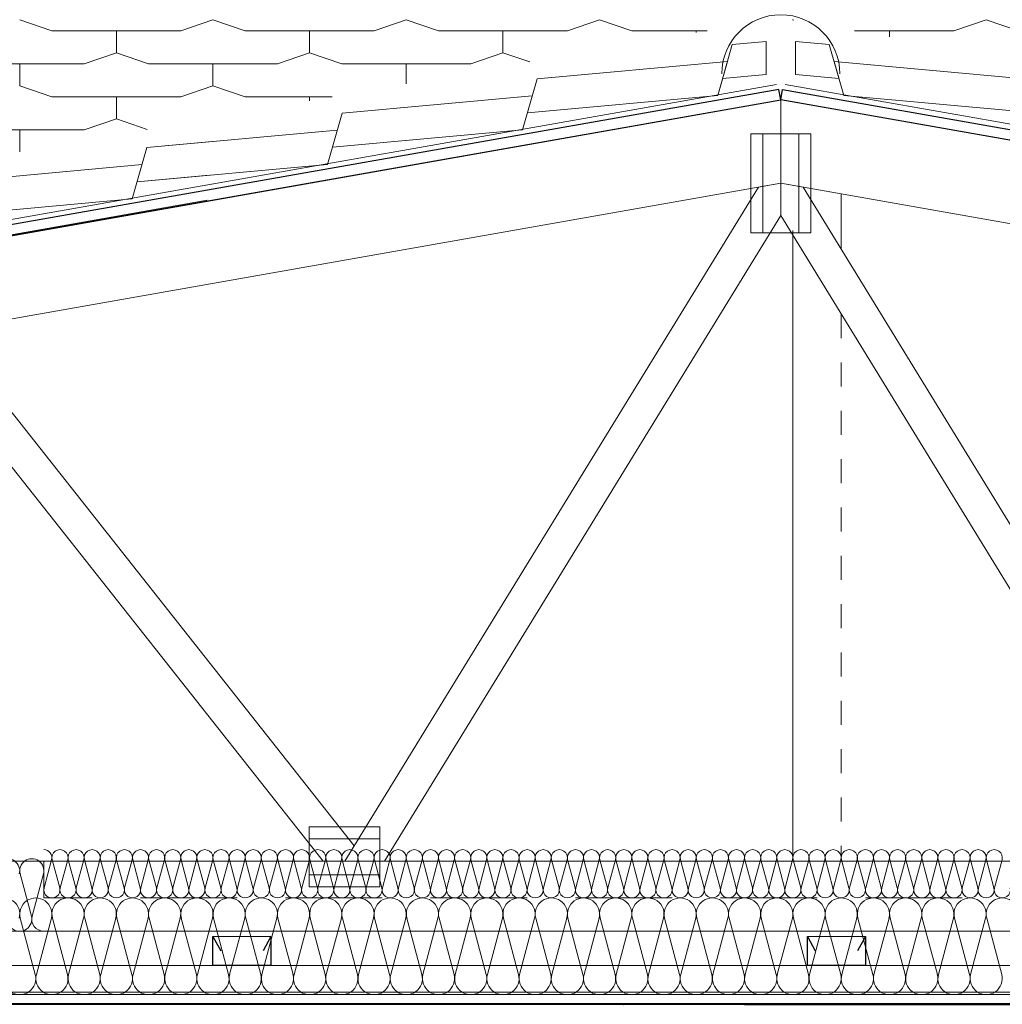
# Model space of a CAD drawing. Header units: centimetres. Extents: x -43488 to -10641, y 2063 to 22960.
# Tile 50 of 72: x -36827 to -36623, y 8683 to 8887. Entities that reach past the tile are written whole.
import ezdxf

# ---------------------------------------------------------------- set-up
doc = ezdxf.new("R2010")
doc.units = ezdxf.units.CM
doc.header["$MEASUREMENT"] = 0
doc.linetypes.add('!przerywana gęsta', pattern=[10, 5, -5])
doc.linetypes.add('Przerywana drobna', pattern=[30, 20, -10])
for name, color, linetype, lineweight, true_color in [('!kratownica_Nr_pióra__6', 7, 'Continuous', 18, 0x3fa3ff), ('@Dachy_Nr_pióra__8', 7, 'Continuous', 13, 0x42bda7), ('B05 wyposażenie wod-kan_Nr_pióra__5', 7, 'Continuous', 20, 0xfc3c2c), ('Dachy_Nr_pióra__6', 7, 'Continuous', 18, 0x3fa3ff), ('Meble i wyposażenie_Nr_pióra__94', 7, 'Continuous', 18, 0x9f9f9f), ('Ściany zewnętrzne_Nr_pióra__2', 7, 'Continuous', 40, 0x61c100), ('Ściany zewnętrzne_Nr_pióra__4', 7, 'Continuous', 25, 0x31fd59), ('Ściany zewnętrzne_Nr_pióra__5', 7, 'Continuous', 20, 0xfc3c2c), ('Ściany zewnętrzne_Nr_pióra__6', 7, 'Continuous', 18, 0x3fa3ff)]:
    doc.layers.add(name, color=color, linetype=linetype, lineweight=lineweight, true_color=true_color)
doc.layers.add('Ściany zewnętrzne_Nr_pióra__10', color=1, linetype='Continuous', lineweight=0)
doc.linetypes.add('izolacja 1_50', pattern='A,0,[1,Janisz._Ochraniew_DACH i KLIMA_V21.Shx,S=0.31746,R=0,X=0,Y=0],-40,0', length=40)

msp = doc.modelspace()

# ---------------------------------------------------------------- linework, layer by layer
at = {"layer": '!kratownica_Nr_pióra__6', "color": 161, "linetype": 'Continuous', "lineweight": 18, "true_color": 0x3fa3ff}
for p, q in [((-36675.41, 8863.48), (-36675.41, 8842.98)), ((-36663.01, 8863.48), (-36675.41, 8863.48)), ((-36672.93, 8863.48), (-36672.93, 8842.98)), ((-36665.49, 8842.98), (-36665.49, 8863.48)), ((-36663.01, 8842.98), (-36663.01, 8863.48)), ((-36675.41, 8842.98), (-36663.01, 8842.98)), ((-36752.21, 8720.05), (-36766.81, 8720.05)), ((-36766.81, 8720.05), (-36766.81, 8707.65)), ((-36752.21, 8707.65), (-36752.21, 8720.05)), ((-36752.21, 8717.57), (-36766.81, 8717.57)), ((-36766.81, 8710.13), (-36752.21, 8710.13)), ((-36766.81, 8707.65), (-36752.21, 8707.65))]:
    msp.add_line(p, q, dxfattribs=at)
for points in [[(-36887.19, 8832.06), (-36885.71, 8823.69), (-36884.24, 8815.31), (-36669.21, 8853.23), (-36669.21, 8861.86), (-36669.21, 8870.49)], [(-36669.21, 8870.49), (-36669.21, 8861.86), (-36669.21, 8853.23), (-36454.18, 8815.31), (-36452.7, 8823.69), (-36451.23, 8832.06)], [(-36669.21, 8846.54), (-36669.21, 8853.23), (-36673.81, 8852.42), (-36759.43, 8712.98), (-36755.32, 8712.98), (-36751.21, 8712.98)], [(-36664.6, 8852.42), (-36669.21, 8853.23), (-36669.21, 8846.54), (-36587.2, 8712.98), (-36583.1, 8712.98), (-36578.99, 8712.98)], [(-36841.79, 8822.8), (-36845.71, 8822.11), (-36845.71, 8816.46), (-36763.89, 8712.98), (-36759.43, 8712.98), (-36757.48, 8716.16)], [(-35761.71, 8698.48), (-35761.71, 8710.48), (-35775.89, 8712.98), (-36887.55, 8712.98), (-36887.55, 8705.73), (-36887.55, 8698.48)]]:
    msp.add_lwpolyline(points, close=True, dxfattribs=at)
at = {"layer": '@Dachy_Nr_pióra__8', "color": 135, "linetype": 'Continuous', "lineweight": 13, "true_color": 0x42bda7}
msp.add_line((-36787.94, 8849.73), (-37577.23, 8710.39), dxfattribs=at)
at = {"layer": 'B05 wyposażenie wod-kan_Nr_pióra__5', "color": 20, "linetype": 'Continuous', "lineweight": 20, "true_color": 0xfc3c2c}
msp.add_arc((-36669.21, 8875.88), 12.23, 0, 180, dxfattribs=at)
at = {"layer": 'Dachy_Nr_pióra__6', "color": 161, "linetype": 'Continuous', "lineweight": 18, "true_color": 0x3fa3ff}
for p, q in [((-36826.71, 8887.09), (-36820.04, 8884.81)), ((-36793.38, 8884.81), (-36786.71, 8887.09)), ((-36786.71, 8887.09), (-36780.04, 8884.81)), ((-36753.38, 8884.81), (-36746.71, 8887.09)), ((-36746.71, 8887.09), (-36740.04, 8884.81)), ((-36713.38, 8884.81), (-36706.71, 8887.09)), ((-36706.71, 8887.09), (-36700.04, 8884.81)), ((-36666.77, 8887.07), (-36666.71, 8887.09)), ((-36666.71, 8887.09), (-36666.5, 8887.02)), ((-36633.38, 8884.81), (-36626.71, 8887.09)), ((-36626.71, 8887.09), (-36620.04, 8884.81)), ((-36820.04, 8884.81), (-36793.38, 8884.81)), ((-36806.71, 8880.25), (-36806.71, 8884.81)), ((-36780.04, 8884.81), (-36753.38, 8884.81)), ((-36766.71, 8880.25), (-36766.71, 8884.81)), ((-36740.04, 8884.81), (-36713.38, 8884.81)), ((-36726.71, 8880.25), (-36726.71, 8884.81)), ((-36700.04, 8884.81), (-36684.45, 8884.81)), ((-36686.71, 8884.41), (-36686.71, 8884.81)), ((-36653.97, 8884.81), (-36633.38, 8884.81)), ((-36646.71, 8883.53), (-36646.71, 8884.81)), ((-36813.38, 8877.97), (-36806.71, 8880.25)), ((-36806.71, 8880.25), (-36800.04, 8877.97)), ((-36773.38, 8877.97), (-36766.71, 8880.25)), ((-36766.71, 8880.25), (-36760.04, 8877.97)), ((-36733.38, 8877.97), (-36726.71, 8880.25)), ((-36726.71, 8880.25), (-36721.13, 8878.34)), ((-36840.04, 8877.97), (-36813.38, 8877.97)), ((-36826.71, 8873.41), (-36826.71, 8877.97)), ((-36800.04, 8877.97), (-36773.38, 8877.97)), ((-36786.71, 8873.41), (-36786.71, 8877.97)), ((-36760.04, 8877.97), (-36733.38, 8877.97)), ((-36746.71, 8873.83), (-36746.71, 8877.97)), ((-36826.71, 8873.41), (-36820.04, 8871.13)), ((-36793.38, 8871.13), (-36786.71, 8873.41)), ((-36786.71, 8873.41), (-36780.04, 8871.13)), ((-36820.04, 8871.13), (-36793.38, 8871.13)), ((-36806.71, 8866.57), (-36806.71, 8871.13)), ((-36780.04, 8871.13), (-36762.04, 8871.13)), ((-36766.71, 8870.3), (-36766.71, 8871.13)), ((-36813.38, 8864.29), (-36806.71, 8866.57)), ((-36806.71, 8866.57), (-36800.31, 8864.38)), ((-36840.04, 8864.29), (-36813.38, 8864.29)), ((-36826.71, 8859.73), (-36826.71, 8864.29)), ((-36826.71, 8859.73), (-36826.7, 8859.73))]:
    msp.add_line(p, q, dxfattribs=at)
at = {"layer": 'Meble i wyposażenie_Nr_pióra__94', "color": 253, "linetype": 'Continuous', "lineweight": 18, "true_color": 0x9f9f9f}
for p, q in [((-36820.1, 8713.26), (-36821.65, 8707.46)), ((-36819.99, 8713.26), (-36818.43, 8707.46)), ((-36816.77, 8713.26), (-36818.32, 8707.46)), ((-36816.65, 8713.26), (-36815.1, 8707.46)), ((-36813.43, 8713.26), (-36814.99, 8707.46)), ((-36813.32, 8713.26), (-36811.77, 8707.46)), ((-36810.1, 8713.26), (-36811.65, 8707.46)), ((-36809.99, 8713.26), (-36808.43, 8707.46)), ((-36806.77, 8713.26), (-36808.32, 8707.46)), ((-36806.65, 8713.26), (-36805.1, 8707.46)), ((-36803.43, 8713.26), (-36804.99, 8707.46)), ((-36803.32, 8713.26), (-36801.77, 8707.46)), ((-36800.1, 8713.26), (-36801.65, 8707.46)), ((-36799.99, 8713.26), (-36798.43, 8707.46)), ((-36796.77, 8713.26), (-36798.32, 8707.46)), ((-36796.65, 8713.26), (-36795.1, 8707.46)), ((-36793.43, 8713.26), (-36794.99, 8707.46)), ((-36793.32, 8713.26), (-36791.77, 8707.46)), ((-36790.1, 8713.26), (-36791.65, 8707.46)), ((-36789.99, 8713.26), (-36788.43, 8707.46)), ((-36786.77, 8713.26), (-36788.32, 8707.46)), ((-36786.65, 8713.26), (-36785.1, 8707.46)), ((-36783.43, 8713.26), (-36784.99, 8707.46)), ((-36783.32, 8713.26), (-36781.77, 8707.46)), ((-36780.1, 8713.26), (-36781.65, 8707.46)), ((-36779.99, 8713.26), (-36778.43, 8707.46)), ((-36776.77, 8713.26), (-36778.32, 8707.46)), ((-36776.65, 8713.26), (-36775.1, 8707.46)), ((-36773.43, 8713.26), (-36774.99, 8707.46)), ((-36773.32, 8713.26), (-36771.77, 8707.46)), ((-36770.1, 8713.26), (-36771.65, 8707.46)), ((-36769.99, 8713.26), (-36768.43, 8707.46)), ((-36766.77, 8713.26), (-36768.32, 8707.46)), ((-36766.65, 8713.26), (-36765.1, 8707.46)), ((-36763.43, 8713.26), (-36764.99, 8707.46)), ((-36763.32, 8713.26), (-36761.77, 8707.46)), ((-36760.1, 8713.26), (-36761.65, 8707.46)), ((-36759.99, 8713.26), (-36758.43, 8707.46)), ((-36756.77, 8713.26), (-36758.32, 8707.46)), ((-36756.65, 8713.26), (-36755.1, 8707.46)), ((-36753.43, 8713.26), (-36754.99, 8707.46)), ((-36753.32, 8713.26), (-36751.77, 8707.46)), ((-36750.1, 8713.26), (-36751.65, 8707.46)), ((-36749.99, 8713.26), (-36748.43, 8707.46)), ((-36746.77, 8713.26), (-36748.32, 8707.46)), ((-36746.65, 8713.26), (-36745.1, 8707.46)), ((-36743.43, 8713.26), (-36744.99, 8707.46)), ((-36743.32, 8713.26), (-36741.77, 8707.46)), ((-36740.1, 8713.26), (-36741.65, 8707.46)), ((-36739.99, 8713.26), (-36738.43, 8707.46)), ((-36736.77, 8713.26), (-36738.32, 8707.46)), ((-36736.65, 8713.26), (-36735.1, 8707.46)), ((-36733.43, 8713.26), (-36734.99, 8707.46)), ((-36733.32, 8713.26), (-36731.77, 8707.46)), ((-36730.1, 8713.26), (-36731.65, 8707.46)), ((-36729.99, 8713.26), (-36728.43, 8707.46)), ((-36726.77, 8713.26), (-36728.32, 8707.46)), ((-36726.65, 8713.26), (-36725.1, 8707.46)), ((-36723.43, 8713.26), (-36724.99, 8707.46)), ((-36723.32, 8713.26), (-36721.77, 8707.46)), ((-36720.1, 8713.26), (-36721.65, 8707.46)), ((-36719.99, 8713.26), (-36718.43, 8707.46)), ((-36716.77, 8713.26), (-36718.32, 8707.46)), ((-36716.65, 8713.26), (-36715.1, 8707.46)), ((-36713.43, 8713.26), (-36714.99, 8707.46)), ((-36713.32, 8713.26), (-36711.77, 8707.46)), ((-36710.1, 8713.26), (-36711.65, 8707.46)), ((-36709.99, 8713.26), (-36708.43, 8707.46)), ((-36706.77, 8713.26), (-36708.32, 8707.46)), ((-36706.65, 8713.26), (-36705.1, 8707.46)), ((-36703.43, 8713.26), (-36704.99, 8707.46)), ((-36703.32, 8713.26), (-36701.77, 8707.46)), ((-36700.1, 8713.26), (-36701.65, 8707.46)), ((-36699.99, 8713.26), (-36698.43, 8707.46)), ((-36696.77, 8713.26), (-36698.32, 8707.46)), ((-36696.65, 8713.26), (-36695.1, 8707.46)), ((-36693.43, 8713.26), (-36694.99, 8707.46)), ((-36693.32, 8713.26), (-36691.77, 8707.46)), ((-36690.1, 8713.26), (-36691.65, 8707.46)), ((-36689.99, 8713.26), (-36688.43, 8707.46)), ((-36686.77, 8713.26), (-36688.32, 8707.46)), ((-36686.65, 8713.26), (-36685.1, 8707.46)), ((-36683.43, 8713.26), (-36684.99, 8707.46)), ((-36683.32, 8713.26), (-36681.77, 8707.46)), ((-36680.1, 8713.26), (-36681.65, 8707.46)), ((-36679.99, 8713.26), (-36678.43, 8707.46)), ((-36676.77, 8713.26), (-36678.32, 8707.46)), ((-36676.65, 8713.26), (-36675.1, 8707.46)), ((-36673.43, 8713.26), (-36674.99, 8707.46)), ((-36673.32, 8713.26), (-36671.77, 8707.46)), ((-36670.1, 8713.26), (-36671.65, 8707.46)), ((-36669.99, 8713.26), (-36668.43, 8707.46)), ((-36666.77, 8713.26), (-36668.32, 8707.46)), ((-36666.65, 8713.26), (-36665.1, 8707.46)), ((-36663.43, 8713.26), (-36664.99, 8707.46)), ((-36663.32, 8713.26), (-36661.77, 8707.46)), ((-36660.1, 8713.26), (-36661.65, 8707.46)), ((-36659.99, 8713.26), (-36658.43, 8707.46)), ((-36656.77, 8713.26), (-36658.32, 8707.46)), ((-36656.65, 8713.26), (-36655.1, 8707.46)), ((-36653.43, 8713.26), (-36654.99, 8707.46)), ((-36653.32, 8713.26), (-36651.77, 8707.46)), ((-36650.1, 8713.26), (-36651.65, 8707.46)), ((-36649.99, 8713.26), (-36648.43, 8707.46)), ((-36646.77, 8713.26), (-36648.32, 8707.46)), ((-36646.65, 8713.26), (-36645.1, 8707.46)), ((-36643.43, 8713.26), (-36644.99, 8707.46)), ((-36643.32, 8713.26), (-36641.77, 8707.46)), ((-36640.1, 8713.26), (-36641.65, 8707.46)), ((-36639.99, 8713.26), (-36638.43, 8707.46)), ((-36636.77, 8713.26), (-36638.32, 8707.46)), ((-36636.65, 8713.26), (-36635.1, 8707.46)), ((-36633.43, 8713.26), (-36634.99, 8707.46)), ((-36633.32, 8713.26), (-36631.77, 8707.46)), ((-36630.1, 8713.26), (-36631.65, 8707.46)), ((-36629.99, 8713.26), (-36628.43, 8707.46)), ((-36626.77, 8713.26), (-36628.32, 8707.46)), ((-36626.65, 8713.26), (-36625.1, 8707.46)), ((-36623.43, 8713.26), (-36624.99, 8707.46)), ((-36824.29, 8701.63), (-36826.62, 8710.34)), ((-36824.12, 8701.63), (-36821.79, 8710.34)), ((-36826.6, 8701.16), (-36823.49, 8689.55)), ((-36820.15, 8701.16), (-36823.26, 8689.55)), ((-36819.93, 8701.16), (-36816.82, 8689.55)), ((-36813.49, 8701.16), (-36816.6, 8689.55)), ((-36813.26, 8701.16), (-36810.15, 8689.55)), ((-36806.82, 8701.16), (-36809.93, 8689.55)), ((-36806.6, 8701.16), (-36803.49, 8689.55)), ((-36800.15, 8701.16), (-36803.26, 8689.55)), ((-36799.93, 8701.16), (-36796.82, 8689.55)), ((-36793.49, 8701.16), (-36796.6, 8689.55)), ((-36793.26, 8701.16), (-36790.15, 8689.55)), ((-36786.82, 8701.16), (-36789.93, 8689.55)), ((-36786.6, 8701.16), (-36783.49, 8689.55)), ((-36780.15, 8701.16), (-36783.26, 8689.55)), ((-36779.93, 8701.16), (-36776.82, 8689.55)), ((-36773.49, 8701.16), (-36776.6, 8689.55)), ((-36773.26, 8701.16), (-36770.15, 8689.55)), ((-36766.82, 8701.16), (-36769.93, 8689.55)), ((-36766.6, 8701.16), (-36763.49, 8689.55)), ((-36760.15, 8701.16), (-36763.26, 8689.55)), ((-36759.93, 8701.16), (-36756.82, 8689.55)), ((-36753.49, 8701.16), (-36756.6, 8689.55)), ((-36753.26, 8701.16), (-36750.15, 8689.55)), ((-36746.82, 8701.16), (-36749.93, 8689.55)), ((-36746.6, 8701.16), (-36743.49, 8689.55)), ((-36740.15, 8701.16), (-36743.26, 8689.55)), ((-36739.93, 8701.16), (-36736.82, 8689.55)), ((-36733.49, 8701.16), (-36736.6, 8689.55)), ((-36733.26, 8701.16), (-36730.15, 8689.55)), ((-36726.82, 8701.16), (-36729.93, 8689.55)), ((-36726.6, 8701.16), (-36723.49, 8689.55)), ((-36720.15, 8701.16), (-36723.26, 8689.55)), ((-36719.93, 8701.16), (-36716.82, 8689.55)), ((-36713.49, 8701.16), (-36716.6, 8689.55)), ((-36713.26, 8701.16), (-36710.15, 8689.55)), ((-36706.82, 8701.16), (-36709.93, 8689.55)), ((-36706.6, 8701.16), (-36703.49, 8689.55)), ((-36700.15, 8701.16), (-36703.26, 8689.55)), ((-36699.93, 8701.16), (-36696.82, 8689.55)), ((-36693.49, 8701.16), (-36696.6, 8689.55)), ((-36693.26, 8701.16), (-36690.15, 8689.55)), ((-36686.82, 8701.16), (-36689.93, 8689.55)), ((-36686.6, 8701.16), (-36683.49, 8689.55)), ((-36680.15, 8701.16), (-36683.26, 8689.55)), ((-36679.93, 8701.16), (-36676.82, 8689.55)), ((-36673.49, 8701.16), (-36676.6, 8689.55)), ((-36673.26, 8701.16), (-36670.15, 8689.55)), ((-36666.82, 8701.16), (-36669.93, 8689.55)), ((-36666.6, 8701.16), (-36663.49, 8689.55)), ((-36660.15, 8701.16), (-36663.26, 8689.55)), ((-36659.93, 8701.16), (-36656.82, 8689.55)), ((-36653.49, 8701.16), (-36656.6, 8689.55)), ((-36653.26, 8701.16), (-36650.15, 8689.55)), ((-36646.82, 8701.16), (-36649.93, 8689.55)), ((-36646.6, 8701.16), (-36643.49, 8689.55)), ((-36640.15, 8701.16), (-36643.26, 8689.55)), ((-36639.93, 8701.16), (-36636.82, 8689.55)), ((-36633.49, 8701.16), (-36636.6, 8689.55)), ((-36633.26, 8701.16), (-36630.15, 8689.55)), ((-36626.82, 8701.16), (-36629.93, 8689.55)), ((-36626.6, 8701.16), (-36623.49, 8689.55))]:
    msp.add_line(p, q, dxfattribs=at)
for centre, radius, start, end in [((-36821.71, 8713.69), 1.67, 345.0191, 90.0097), ((-36818.38, 8713.69), 1.67, 345.0191, 194.9809), ((-36815.04, 8713.69), 1.67, 345.0191, 194.9809), ((-36811.71, 8713.69), 1.67, 345.0191, 194.9809), ((-36808.38, 8713.69), 1.67, 345.0191, 194.9809), ((-36805.04, 8713.69), 1.67, 345.0191, 194.9809), ((-36801.71, 8713.69), 1.67, 345.0191, 194.9809), ((-36798.38, 8713.69), 1.67, 345.0191, 194.9809), ((-36795.04, 8713.69), 1.67, 345.0191, 194.9809), ((-36791.71, 8713.69), 1.67, 345.0191, 194.9809), ((-36788.38, 8713.69), 1.67, 345.0191, 194.9809), ((-36785.04, 8713.69), 1.67, 345.0191, 194.9809), ((-36781.71, 8713.69), 1.67, 345.0191, 194.9809), ((-36778.38, 8713.69), 1.67, 345.0191, 194.9809), ((-36775.04, 8713.69), 1.67, 345.0191, 194.9809), ((-36771.71, 8713.69), 1.67, 345.0191, 194.9809), ((-36768.38, 8713.69), 1.67, 345.0191, 194.9809), ((-36765.04, 8713.69), 1.67, 345.0191, 194.9809), ((-36761.71, 8713.69), 1.67, 345.0191, 194.9809), ((-36758.38, 8713.69), 1.67, 345.0191, 194.9809), ((-36755.04, 8713.69), 1.67, 345.0191, 194.9809), ((-36751.71, 8713.69), 1.67, 345.0191, 194.9809), ((-36748.38, 8713.69), 1.67, 345.0191, 194.9809), ((-36745.04, 8713.69), 1.67, 345.0191, 194.9809), ((-36741.71, 8713.69), 1.67, 345.0191, 194.9809), ((-36738.38, 8713.69), 1.67, 345.0191, 194.9809), ((-36735.04, 8713.69), 1.67, 345.0191, 194.9809), ((-36731.71, 8713.69), 1.67, 345.0191, 194.9809), ((-36728.38, 8713.69), 1.67, 345.0191, 194.9809), ((-36725.04, 8713.69), 1.67, 345.0191, 194.9809), ((-36721.71, 8713.69), 1.67, 345.0191, 194.9809), ((-36718.38, 8713.69), 1.67, 345.0191, 194.9809), ((-36715.04, 8713.69), 1.67, 345.0191, 194.9809), ((-36711.71, 8713.69), 1.67, 345.0191, 194.9809), ((-36708.38, 8713.69), 1.67, 345.0191, 194.9809), ((-36705.04, 8713.69), 1.67, 345.0191, 194.9809), ((-36701.71, 8713.69), 1.67, 345.0191, 194.9809), ((-36698.38, 8713.69), 1.67, 345.0191, 194.9809), ((-36695.04, 8713.69), 1.67, 345.0191, 194.9809), ((-36691.71, 8713.69), 1.67, 345.0191, 194.9809), ((-36688.38, 8713.69), 1.67, 345.0191, 194.9809), ((-36685.04, 8713.69), 1.67, 345.0191, 194.9809), ((-36681.71, 8713.69), 1.67, 345.0191, 194.9809), ((-36678.38, 8713.69), 1.67, 345.0191, 194.9809), ((-36675.04, 8713.69), 1.67, 345.0191, 194.9809), ((-36671.71, 8713.69), 1.67, 345.0191, 194.9809), ((-36668.38, 8713.69), 1.67, 345.0191, 194.9809), ((-36665.04, 8713.69), 1.67, 345.0191, 194.9809), ((-36661.71, 8713.69), 1.67, 345.0191, 194.9809), ((-36658.38, 8713.69), 1.67, 345.0191, 194.9809), ((-36655.04, 8713.69), 1.67, 345.0191, 194.9809), ((-36651.71, 8713.69), 1.67, 345.0191, 194.9809), ((-36648.38, 8713.69), 1.67, 345.0191, 194.9809), ((-36645.04, 8713.69), 1.67, 345.0191, 194.9809), ((-36641.71, 8713.69), 1.67, 345.0191, 194.9809), ((-36638.38, 8713.69), 1.67, 345.0191, 194.9809), ((-36635.04, 8713.69), 1.67, 345.0191, 194.9809), ((-36631.71, 8713.69), 1.67, 345.0191, 194.9809), ((-36628.38, 8713.69), 1.67, 345.0191, 194.9809), ((-36625.04, 8713.69), 1.67, 345.0191, 194.9809), ((-36829.21, 8710.98), 2.5, 345.0191, 194.9809), ((-36824.21, 8710.98), 2.5, 345.0191, 194.9809), ((-36820.04, 8707.03), 1.67, 165.0191, 14.9809), ((-36816.71, 8707.03), 1.67, 165.0191, 14.9809), ((-36813.38, 8707.03), 1.67, 165.0191, 14.9809), ((-36810.04, 8707.03), 1.67, 165.0191, 14.9809), ((-36806.71, 8707.03), 1.67, 165.0191, 14.9809), ((-36803.38, 8707.03), 1.67, 165.0191, 14.9809), ((-36800.04, 8707.03), 1.67, 165.0191, 14.9809), ((-36796.71, 8707.03), 1.67, 165.0191, 14.9809), ((-36793.38, 8707.03), 1.67, 165.0191, 14.9809), ((-36790.04, 8707.03), 1.67, 165.0191, 14.9809), ((-36786.71, 8707.03), 1.67, 165.0191, 14.9809), ((-36783.38, 8707.03), 1.67, 165.0191, 14.9809), ((-36780.04, 8707.03), 1.67, 165.0191, 14.9809), ((-36776.71, 8707.03), 1.67, 165.0191, 14.9809), ((-36773.38, 8707.03), 1.67, 165.0191, 14.9809), ((-36770.04, 8707.03), 1.67, 165.0191, 14.9809), ((-36766.71, 8707.03), 1.67, 165.0191, 14.9809), ((-36763.38, 8707.03), 1.67, 165.0191, 14.9809), ((-36760.04, 8707.03), 1.67, 165.0191, 14.9809), ((-36756.71, 8707.03), 1.67, 165.0191, 14.9809), ((-36753.38, 8707.03), 1.67, 165.0191, 14.9809), ((-36750.04, 8707.03), 1.67, 165.0191, 14.9809), ((-36746.71, 8707.03), 1.67, 165.0191, 14.9809), ((-36743.38, 8707.03), 1.67, 165.0191, 14.9809), ((-36740.04, 8707.03), 1.67, 165.0191, 14.9809), ((-36736.71, 8707.03), 1.67, 165.0191, 14.9809), ((-36733.38, 8707.03), 1.67, 165.0191, 14.9809), ((-36730.04, 8707.03), 1.67, 165.0191, 14.9809), ((-36726.71, 8707.03), 1.67, 165.0191, 14.9809), ((-36723.38, 8707.03), 1.67, 165.0191, 14.9809), ((-36720.04, 8707.03), 1.67, 165.0191, 14.9809), ((-36716.71, 8707.03), 1.67, 165.0191, 14.9809), ((-36713.38, 8707.03), 1.67, 165.0191, 14.9809), ((-36710.04, 8707.03), 1.67, 165.0191, 14.9809), ((-36706.71, 8707.03), 1.67, 165.0191, 14.9809), ((-36703.38, 8707.03), 1.67, 165.0191, 14.9809), ((-36700.04, 8707.03), 1.67, 165.0191, 14.9809), ((-36696.71, 8707.03), 1.67, 165.0191, 14.9809), ((-36693.38, 8707.03), 1.67, 165.0191, 14.9809), ((-36690.04, 8707.03), 1.67, 165.0191, 14.9809), ((-36686.71, 8707.03), 1.67, 165.0191, 14.9809), ((-36683.38, 8707.03), 1.67, 165.0191, 14.9809), ((-36680.04, 8707.03), 1.67, 165.0191, 14.9809), ((-36676.71, 8707.03), 1.67, 165.0191, 14.9809), ((-36673.38, 8707.03), 1.67, 165.0191, 14.9809), ((-36670.04, 8707.03), 1.67, 165.0191, 14.9809), ((-36666.71, 8707.03), 1.67, 165.0191, 14.9809), ((-36663.38, 8707.03), 1.67, 165.0191, 14.9809), ((-36660.04, 8707.03), 1.67, 165.0191, 14.9809), ((-36656.71, 8707.03), 1.67, 165.0191, 14.9809), ((-36653.38, 8707.03), 1.67, 165.0191, 14.9809), ((-36650.04, 8707.03), 1.67, 165.0191, 14.9809), ((-36646.71, 8707.03), 1.67, 165.0191, 14.9809), ((-36643.38, 8707.03), 1.67, 165.0191, 14.9809), ((-36640.04, 8707.03), 1.67, 165.0191, 14.9809), ((-36636.71, 8707.03), 1.67, 165.0191, 14.9809), ((-36633.38, 8707.03), 1.67, 165.0191, 14.9809), ((-36630.04, 8707.03), 1.67, 165.0191, 14.9809), ((-36626.71, 8707.03), 1.67, 165.0191, 14.9809), ((-36623.38, 8707.03), 1.67, 165.0191, 14.9809), ((-36830.04, 8702.03), 3.33, 345.0191, 194.9809), ((-36823.37, 8702.03), 3.33, 345.0191, 194.9809), ((-36816.71, 8702.03), 3.33, 345.0191, 194.9809), ((-36810.04, 8702.03), 3.33, 345.0191, 194.9809), ((-36803.37, 8702.03), 3.33, 345.0191, 194.9809), ((-36796.71, 8702.03), 3.33, 345.0191, 194.9809), ((-36790.04, 8702.03), 3.33, 345.0191, 194.9809), ((-36783.37, 8702.03), 3.33, 345.0191, 194.9809), ((-36776.71, 8702.03), 3.33, 345.0191, 194.9809), ((-36770.04, 8702.03), 3.33, 345.0191, 194.9809), ((-36763.37, 8702.03), 3.33, 345.0191, 194.9809), ((-36756.71, 8702.03), 3.33, 345.0191, 194.9809), ((-36750.04, 8702.03), 3.33, 345.0191, 194.9809), ((-36743.37, 8702.03), 3.33, 345.0191, 194.9809), ((-36736.71, 8702.03), 3.33, 345.0191, 194.9809), ((-36730.04, 8702.03), 3.33, 345.0191, 194.9809), ((-36723.37, 8702.03), 3.33, 345.0191, 194.9809), ((-36716.71, 8702.03), 3.33, 345.0191, 194.9809), ((-36710.04, 8702.03), 3.33, 345.0191, 194.9809), ((-36703.37, 8702.03), 3.33, 345.0191, 194.9809), ((-36696.71, 8702.03), 3.33, 345.0191, 194.9809), ((-36690.04, 8702.03), 3.33, 345.0191, 194.9809), ((-36683.37, 8702.03), 3.33, 345.0191, 194.9809), ((-36676.71, 8702.03), 3.33, 345.0191, 194.9809), ((-36670.04, 8702.03), 3.33, 345.0191, 194.9809), ((-36663.37, 8702.03), 3.33, 345.0191, 194.9809), ((-36656.71, 8702.03), 3.33, 345.0191, 194.9809), ((-36650.04, 8702.03), 3.33, 345.0191, 194.9809), ((-36643.37, 8702.03), 3.33, 345.0191, 194.9809), ((-36636.71, 8702.03), 3.33, 345.0191, 194.9809), ((-36630.04, 8702.03), 3.33, 345.0191, 194.9809), ((-36623.37, 8702.03), 3.33, 345.0191, 194.9809), ((-36826.71, 8700.98), 2.5, 165.0191, 14.9809), ((-36821.71, 8700.98), 2.5, 165.0191, 269.9912), ((-36826.71, 8688.69), 3.33, 165.0191, 14.9809), ((-36820.04, 8688.69), 3.33, 165.0191, 14.9809), ((-36813.37, 8688.69), 3.33, 165.0191, 14.9809), ((-36806.71, 8688.69), 3.33, 165.0191, 14.9809), ((-36800.04, 8688.69), 3.33, 165.0191, 14.9809), ((-36793.37, 8688.69), 3.33, 165.0191, 14.9809), ((-36786.71, 8688.69), 3.33, 165.0191, 14.9809), ((-36780.04, 8688.69), 3.33, 165.0191, 14.9809), ((-36773.37, 8688.69), 3.33, 165.0191, 14.9809), ((-36766.71, 8688.69), 3.33, 165.0191, 14.9809), ((-36760.04, 8688.69), 3.33, 165.0191, 14.9809), ((-36753.37, 8688.69), 3.33, 165.0191, 14.9809), ((-36746.71, 8688.69), 3.33, 165.0191, 14.9809), ((-36740.04, 8688.69), 3.33, 165.0191, 14.9809), ((-36733.37, 8688.69), 3.33, 165.0191, 14.9809), ((-36726.71, 8688.69), 3.33, 165.0191, 14.9809), ((-36720.04, 8688.69), 3.33, 165.0191, 14.9809), ((-36713.37, 8688.69), 3.33, 165.0191, 14.9809), ((-36706.71, 8688.69), 3.33, 165.0191, 14.9809), ((-36700.04, 8688.69), 3.33, 165.0191, 14.9809), ((-36693.37, 8688.69), 3.33, 165.0191, 14.9809), ((-36686.71, 8688.69), 3.33, 165.0191, 14.9809), ((-36680.04, 8688.69), 3.33, 165.0191, 14.9809), ((-36673.37, 8688.69), 3.33, 165.0191, 14.9809), ((-36666.71, 8688.69), 3.33, 165.0191, 14.9809), ((-36660.04, 8688.69), 3.33, 165.0191, 14.9809), ((-36653.37, 8688.69), 3.33, 165.0191, 14.9809), ((-36646.71, 8688.69), 3.33, 165.0191, 14.9809), ((-36640.04, 8688.69), 3.33, 165.0191, 14.9809), ((-36633.37, 8688.69), 3.33, 165.0191, 14.9809), ((-36626.71, 8688.69), 3.33, 165.0191, 14.9809)]:
    msp.add_arc(centre, radius, start, end, dxfattribs=at)
at = {"layer": 'Ściany zewnętrzne_Nr_pióra__10', "color": 1, "linetype": 'izolacja 1_50', "lineweight": 0}
for p, q in [((-37577.87, 8713.62), (-36670.13, 8873.67)), ((-35760.54, 8713.66), (-36668.29, 8873.71)), ((-36834.28, 8685.86), (-36661.71, 8685.86)), ((-36379.19, 8685.86), (-36676.71, 8685.86))]:
    msp.add_line(p, q, dxfattribs=at)
at = {"layer": 'Ściany zewnętrzne_Nr_pióra__2', "color": 72, "linetype": 'Continuous', "lineweight": 40, "true_color": 0x61c100}
for p, q in [((-36661.71, 8683.36), (-36836.71, 8683.36)), ((-36701.77, 8683.36), (-36701.71, 8683.36)), ((-36676.71, 8683.36), (-36376.71, 8683.36)), ((-36376.71, 8683.36), (-36676.71, 8683.36))]:
    msp.add_line(p, q, dxfattribs=at)
at = {"layer": 'Ściany zewnętrzne_Nr_pióra__4', "color": 100, "linetype": 'Continuous', "lineweight": 25, "true_color": 0x31fd59}
for p, q in [((-36669.59, 8872.66), (-37577.61, 8712.56)), ((-36669.21, 8870.49), (-36669.59, 8872.66)), ((-36669.21, 8870.49), (-36668.83, 8872.66)), ((-36668.83, 8872.66), (-35760.81, 8712.56)), ((-37577.23, 8710.39), (-36669.21, 8870.49)), ((-35761.19, 8710.39), (-36669.21, 8870.49)), ((-36786.71, 8691.36), (-36786.71, 8697.36)), ((-36786.71, 8697.36), (-36785.07, 8694.44)), ((-36774.71, 8697.36), (-36776.35, 8694.44)), ((-36774.71, 8697.36), (-36774.71, 8691.36)), ((-36663.71, 8691.36), (-36663.71, 8697.36)), ((-36663.71, 8697.36), (-36662.07, 8694.44)), ((-36651.71, 8697.36), (-36653.35, 8694.44)), ((-36651.71, 8697.36), (-36651.71, 8691.36)), ((-36774.71, 8691.36), (-36786.71, 8691.36)), ((-36651.71, 8691.36), (-36663.71, 8691.36))]:
    msp.add_line(p, q, dxfattribs=at)
at = {"layer": 'Ściany zewnętrzne_Nr_pióra__5', "color": 20, "linetype": 'Continuous', "lineweight": 20, "true_color": 0xfc3c2c}
for p, q in [((-36672.23, 8882.61), (-36679.25, 8881.97)), ((-36672.23, 8882.61), (-36672.23, 8875.75)), ((-36666.19, 8882.61), (-36659.17, 8881.97)), ((-36666.19, 8882.61), (-36666.19, 8875.75)), ((-36682.27, 8871.4), (-36679.25, 8881.98)), ((-36656.15, 8871.4), (-36659.17, 8881.98)), ((-36680.25, 8878.46), (-36719.62, 8874.85)), ((-36682.27, 8871.4), (-36680.25, 8878.46)), ((-36658.16, 8878.46), (-36618.79, 8874.85)), ((-36656.15, 8871.4), (-36658.16, 8878.46)), ((-36722.64, 8864.28), (-36719.63, 8874.86)), ((-36672.23, 8875.75), (-36681.26, 8874.92)), ((-36666.19, 8875.75), (-36657.16, 8874.92)), ((-36720.63, 8871.34), (-36760, 8867.73)), ((-36682.27, 8871.4), (-36721.64, 8867.8)), ((-36656.15, 8871.4), (-36616.78, 8867.8)), ((-36763.02, 8857.16), (-36760, 8867.74)), ((-36722.64, 8864.28), (-36762.01, 8860.68)), ((-36761.01, 8864.22), (-36800.38, 8860.61)), ((-36803.4, 8850.05), (-36800.38, 8860.62)), ((-36786.88, 8861.86), (-36800.38, 8860.62)), ((-36801.39, 8857.1), (-36840.76, 8853.5)), ((-36763.02, 8857.16), (-36802.39, 8853.56)), ((-36787.49, 8854.94), (-36802.39, 8853.57)), ((-36803.4, 8850.05), (-36842.77, 8846.44))]:
    msp.add_line(p, q, dxfattribs=at)
at = {"layer": 'Ściany zewnętrzne_Nr_pióra__6', "color": 161, "linetype": 'Continuous', "lineweight": 18, "true_color": 0x3fa3ff}
for p, q in [((-36656.71, 8851.02), (-36656.71, 8839.56)), ((-36666.71, 8712.98), (-36666.71, 8843.44)), ((-36774.71, 8697.36), (-36786.71, 8697.36)), ((-36651.71, 8697.36), (-36663.71, 8697.36)), ((-36836.71, 8691.36), (-36661.71, 8691.36)), ((-36376.71, 8691.36), (-36676.71, 8691.36)), ((-36836.71, 8685.36), (-36661.71, 8685.36)), ((-36376.71, 8685.36), (-36676.71, 8685.36)), ((-36836.71, 8683.36), (-36661.71, 8683.36)), ((-36376.71, 8683.36), (-36676.71, 8683.36))]:
    msp.add_line(p, q, dxfattribs=at)
at = {"layer": 'Ściany zewnętrzne_Nr_pióra__6', "color": 161, "linetype": '!przerywana gęsta', "lineweight": 18, "true_color": 0x3fa3ff}
msp.add_line((-36656.71, 8826.18), (-36656.71, 8712.98), dxfattribs=at)
at = {"layer": 'Ściany zewnętrzne_Nr_pióra__6', "color": 161, "linetype": 'Przerywana drobna', "lineweight": 18, "true_color": 0x3fa3ff}
for p, q in [((-36821.71, 8705.36), (-36821.71, 8712.98)), ((-36391.71, 8705.36), (-36821.71, 8705.36))]:
    msp.add_line(p, q, dxfattribs=at)

doc.saveas('drawing.dxf')
